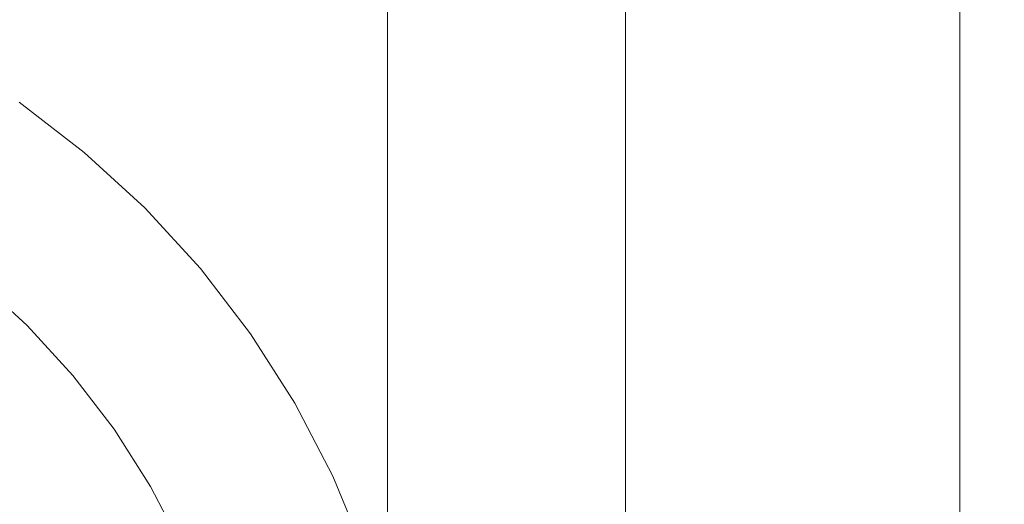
# Model space of a CAD drawing. Header units: millimetres. Extents: x -148 to 148, y -92 to 92.
# Tile 47 of 49: x 98.04 to 112.66, y 69.5 to 76.7. Entities that reach past the tile are written whole.
import ezdxf

# ---------------------------------------------------------------- set-up
doc = ezdxf.new("R2010")
doc.units = ezdxf.units.MM
doc.header["$LTSCALE"] = 25.4
doc.layers.add('Lighting-Moving Light', color=7, linetype='Continuous', lineweight=5, true_color=0x000000)

# ---------------------------------------------------------------- blocks, each defined once
blk = doc.blocks.new('Group-1')
at = {"layer": 'Lighting-Moving Light', "color": 7, "linetype": 'Continuous', "lineweight": 5, "transparency": 33554687}
for points, invisible_edges in [([(-1900.624, -1384.88, -99.966), (-1909.124, -1376.38, -108.466), (-1909.124, -1209.38, -108.466), (-1900.624, -1200.88, -99.966)], 8), ([(-1900.623, -1200.88, -99.965), (-1900.623, -1384.88, -99.965), (-1900.624, -1384.88, -99.966)], 8), ([(-1900.624, -1200.88, -99.966), (-1900.623, -1200.88, -99.965), (-1900.624, -1384.88, -99.966)], 10), ([(-1900.623, -1200.88, -21.465), (-1900.623, -1384.88, -21.465), (-1900.623, -1243.669, -47.544), (-1900.623, -1216.036, -47.544)], 10), ([(-1900.623, -1200.88, -99.965), (-1900.623, -1216.036, -77.387), (-1900.623, -1243.669, -77.387)], 9), ([(-1900.623, -1243.669, -77.387), (-1900.623, -1342.091, -47.544), (-1900.623, -1342.091, -77.387), (-1900.623, -1200.88, -99.965)], 13), ([(-1900.623, -1342.091, -77.387), (-1900.623, -1369.725, -77.387), (-1900.623, -1384.88, -99.965), (-1900.623, -1200.88, -99.965)], 10), ([(-1893.79, -1243.789, -77.387), (-1900.623, -1243.669, -77.387), (-1900.623, -1216.036, -77.387), (-1896.103, -1216.075, -77.387)], 8), ([(-1896.103, -1216.075, -47.544), (-1900.623, -1216.036, -47.544), (-1900.623, -1243.669, -47.544), (-1893.79, -1243.789, -47.544)], 8), ([(-1914.593, -1217.412, -16.465), (-1913.624, -1218.156, -16.465), (-1912.724, -1218.981, -16.465), (-1922.623, -1228.88, -16.465)], 12), ([(-1913.624, -1218.156, -16.465), (-1914.593, -1217.412, -16.465), (-1916.011, -1219.437, -1.637), (-1915.213, -1220.049, -1.637)], 10), ([(-1912.724, -1218.981, -16.465), (-1913.624, -1218.156, -16.465), (-1915.213, -1220.049, -1.637), (-1914.472, -1220.728, -1.637)], 10), ([(-1912.724, -1218.981, -16.465), (-1911.899, -1219.881, -16.465), (-1911.155, -1220.85, -16.465), (-1922.623, -1228.88, -16.465)], 12), ([(-1911.899, -1219.881, -16.465), (-1912.724, -1218.981, -16.465), (-1914.472, -1220.728, -1.637), (-1913.792, -1221.47, -1.637)], 10), ([(-1911.155, -1220.85, -16.465), (-1911.899, -1219.881, -16.465), (-1913.792, -1221.47, -1.637), (-1913.18, -1222.268, -1.637)], 10), ([(-1915.304, -1220.157, -1.162), (-1914.571, -1220.828, -1.162), (-1914.529, -1220.786, -1.316), (-1915.265, -1220.111, -1.316)], 15), ([(-1915.265, -1220.111, -1.316), (-1914.529, -1220.786, -1.316), (-1914.496, -1220.752, -1.475), (-1915.235, -1220.075, -1.475)], 15), ([(-1915.235, -1220.075, -1.475), (-1914.496, -1220.752, -1.475), (-1914.472, -1220.728, -1.637), (-1915.213, -1220.049, -1.637)], 11), ([(-1915.35, -1220.213, -1.014), (-1914.623, -1220.88, -1.014), (-1914.571, -1220.828, -1.162), (-1915.304, -1220.157, -1.162)], 15), ([(-1911.155, -1220.85, -16.465), (-1910.499, -1221.88, -16.465), (-1909.935, -1222.964, -16.465), (-1922.623, -1228.88, -16.465)], 12), ([(-1914.623, -1220.88, -1.014), (-1913.956, -1221.607, -1.014), (-1913.9, -1221.561, -1.162), (-1914.571, -1220.828, -1.162)], 15), ([(-1914.571, -1220.828, -1.162), (-1913.9, -1221.561, -1.162), (-1913.854, -1221.522, -1.316), (-1914.529, -1220.786, -1.316)], 15), ([(-1914.529, -1220.786, -1.316), (-1913.854, -1221.522, -1.316), (-1913.818, -1221.492, -1.475), (-1914.496, -1220.752, -1.475)], 15), ([(-1914.496, -1220.752, -1.475), (-1913.818, -1221.492, -1.475), (-1913.792, -1221.47, -1.637), (-1914.472, -1220.728, -1.637)], 11), ([(-1910.499, -1221.88, -16.465), (-1911.155, -1220.85, -16.465), (-1913.18, -1222.268, -1.637), (-1912.639, -1223.116, -1.637)], 10), ([(-1914.826, -1221.083, -0.611), (-1914.176, -1221.792, -0.611), (-1914.094, -1221.723, -0.737), (-1914.75, -1221.007, -0.737)], 15), ([(-1914.75, -1221.007, -0.737), (-1914.094, -1221.723, -0.737), (-1914.021, -1221.662, -0.872), (-1914.683, -1220.939, -0.872)], 15), ([(-1914.683, -1220.939, -0.872), (-1914.021, -1221.662, -0.872), (-1913.956, -1221.607, -1.014), (-1914.623, -1220.88, -1.014)], 15), ([(-1914.909, -1221.165, -0.494), (-1914.266, -1221.867, -0.494), (-1914.176, -1221.792, -0.611), (-1914.826, -1221.083, -0.611)], 15), ([(-1915.093, -1221.35, -0.291), (-1914.465, -1222.035, -0.291), (-1914.362, -1221.948, -0.387), (-1914.998, -1221.255, -0.387)], 15), ([(-1914.998, -1221.255, -0.387), (-1914.362, -1221.948, -0.387), (-1914.266, -1221.867, -0.494), (-1914.909, -1221.165, -0.494)], 15), ([(-1915.298, -1221.555, -0.134), (-1914.688, -1222.222, -0.134), (-1914.574, -1222.126, -0.206), (-1915.193, -1221.45, -0.206)], 15), ([(-1915.193, -1221.45, -0.206), (-1914.574, -1222.126, -0.206), (-1914.465, -1222.035, -0.291), (-1915.093, -1221.35, -0.291)], 15), ([(-1913.956, -1221.607, -1.014), (-1913.355, -1222.39, -1.014), (-1913.295, -1222.349, -1.162), (-1913.9, -1221.561, -1.162)], 15), ([(-1913.9, -1221.561, -1.162), (-1913.295, -1222.349, -1.162), (-1913.246, -1222.314, -1.316), (-1913.854, -1221.522, -1.316)], 15), ([(-1913.854, -1221.522, -1.316), (-1913.246, -1222.314, -1.316), (-1913.208, -1222.287, -1.475), (-1913.818, -1221.492, -1.475)], 15), ([(-1913.818, -1221.492, -1.475), (-1913.208, -1222.287, -1.475), (-1913.18, -1222.268, -1.637), (-1913.792, -1221.47, -1.637)], 11), ([(-1914.176, -1221.792, -0.611), (-1913.59, -1222.555, -0.611), (-1913.503, -1222.494, -0.737), (-1914.094, -1221.723, -0.737)], 15), ([(-1914.094, -1221.723, -0.737), (-1913.503, -1222.494, -0.737), (-1913.424, -1222.439, -0.872), (-1914.021, -1221.662, -0.872)], 15), ([(-1914.021, -1221.662, -0.872), (-1913.424, -1222.439, -0.872), (-1913.355, -1222.39, -1.014), (-1913.956, -1221.607, -1.014)], 15), ([(-1914.362, -1221.948, -0.387), (-1913.789, -1222.695, -0.387), (-1913.686, -1222.622, -0.494), (-1914.266, -1221.867, -0.494)], 15), ([(-1914.266, -1221.867, -0.494), (-1913.686, -1222.622, -0.494), (-1913.59, -1222.555, -0.611), (-1914.176, -1221.792, -0.611)], 15), ([(-1909.935, -1222.964, -16.465), (-1910.499, -1221.88, -16.465), (-1912.639, -1223.116, -1.637), (-1912.175, -1224.008, -1.637)], 10), ([(-1914.574, -1222.126, -0.206), (-1914.016, -1222.853, -0.206), (-1913.9, -1222.772, -0.291), (-1914.465, -1222.035, -0.291)], 15), ([(-1914.465, -1222.035, -0.291), (-1913.9, -1222.772, -0.291), (-1913.789, -1222.695, -0.387), (-1914.362, -1221.948, -0.387)], 15), ([(-1914.688, -1222.222, -0.134), (-1914.138, -1222.939, -0.134), (-1914.016, -1222.853, -0.206), (-1914.574, -1222.126, -0.206)], 15), ([(-1914.927, -1222.422, -0.027), (-1914.394, -1223.118, -0.027), (-1914.264, -1223.027, -0.074), (-1914.806, -1222.321, -0.074)], 15), ([(-1914.806, -1222.321, -0.074), (-1914.264, -1223.027, -0.074), (-1914.138, -1222.939, -0.134), (-1914.688, -1222.222, -0.134)], 15), ([(-1913.295, -1222.349, -1.162), (-1912.762, -1223.187, -1.162), (-1912.71, -1223.157, -1.316), (-1913.246, -1222.314, -1.316)], 15), ([(-1913.246, -1222.314, -1.316), (-1912.71, -1223.157, -1.316), (-1912.669, -1223.133, -1.475), (-1913.208, -1222.287, -1.475)], 15), ([(-1913.208, -1222.287, -1.475), (-1912.669, -1223.133, -1.475), (-1912.639, -1223.116, -1.637), (-1913.18, -1222.268, -1.637)], 11), ([(-1915.051, -1222.526, 0.007), (-1914.526, -1223.211, 0.007), (-1914.394, -1223.118, -0.027), (-1914.927, -1222.422, -0.027)], 15), ([(-1913.503, -1222.494, -0.737), (-1912.981, -1223.313, -0.737), (-1912.898, -1223.265, -0.872), (-1913.424, -1222.439, -0.872)], 15), ([(-1913.424, -1222.439, -0.872), (-1912.898, -1223.265, -0.872), (-1912.825, -1223.223, -1.014), (-1913.355, -1222.39, -1.014)], 15), ([(-1913.355, -1222.39, -1.014), (-1912.825, -1223.223, -1.014), (-1912.762, -1223.187, -1.162), (-1913.295, -1222.349, -1.162)], 15), ([(-1915.177, -1222.632, 0.028), (-1914.661, -1223.305, 0.028), (-1914.526, -1223.211, 0.007), (-1915.051, -1222.526, 0.007)], 15), ([(-1913.789, -1222.695, -0.387), (-1913.284, -1223.488, -0.387), (-1913.175, -1223.425, -0.494), (-1913.686, -1222.622, -0.494)], 15), ([(-1913.686, -1222.622, -0.494), (-1913.175, -1223.425, -0.494), (-1913.074, -1223.367, -0.611), (-1913.59, -1222.555, -0.611)], 15), ([(-1913.59, -1222.555, -0.611), (-1913.074, -1223.367, -0.611), (-1912.981, -1223.313, -0.737), (-1913.503, -1222.494, -0.737)], 15), ([(-1913.9, -1222.772, -0.291), (-1913.401, -1223.555, -0.291), (-1913.284, -1223.488, -0.387), (-1913.789, -1222.695, -0.387)], 15), ([(-1914.138, -1222.939, -0.134), (-1913.652, -1223.701, -0.134), (-1913.523, -1223.626, -0.206), (-1914.016, -1222.853, -0.206)], 15), ([(-1914.016, -1222.853, -0.206), (-1913.523, -1223.626, -0.206), (-1913.401, -1223.555, -0.291), (-1913.9, -1222.772, -0.291)], 15), ([(-1909.935, -1222.964, -16.465), (-1909.468, -1224.092, -16.465), (-1909.101, -1225.257, -16.465), (-1922.623, -1228.88, -16.465)], 12), ([(-1914.394, -1223.118, -0.027), (-1913.923, -1223.857, -0.027), (-1913.785, -1223.778, -0.074), (-1914.264, -1223.027, -0.074)], 15), ([(-1914.264, -1223.027, -0.074), (-1913.785, -1223.778, -0.074), (-1913.652, -1223.701, -0.134), (-1914.138, -1222.939, -0.134)], 15), ([(-1909.468, -1224.092, -16.465), (-1909.935, -1222.964, -16.465), (-1912.175, -1224.008, -1.637), (-1911.79, -1224.937, -1.637)], 10), ([(-1914.526, -1223.211, 0.007), (-1914.063, -1223.938, 0.007), (-1913.923, -1223.857, -0.027), (-1914.394, -1223.118, -0.027)], 15), ([(-1912.825, -1223.223, -1.014), (-1912.369, -1224.099, -1.014), (-1912.303, -1224.068, -1.162), (-1912.762, -1223.187, -1.162)], 15), ([(-1912.762, -1223.187, -1.162), (-1912.303, -1224.068, -1.162), (-1912.249, -1224.042, -1.316), (-1912.71, -1223.157, -1.316)], 15), ([(-1912.71, -1223.157, -1.316), (-1912.249, -1224.042, -1.316), (-1912.206, -1224.023, -1.475), (-1912.669, -1223.133, -1.475)], 15), ([(-1912.669, -1223.133, -1.475), (-1912.206, -1224.023, -1.475), (-1912.175, -1224.008, -1.637), (-1912.639, -1223.116, -1.637)], 11), ([(-1914.796, -1223.399, 0.035), (-1914.348, -1224.102, 0.035), (-1914.205, -1224.02, 0.028), (-1914.661, -1223.305, 0.028)], 14), ([(-1914.661, -1223.305, 0.028), (-1914.205, -1224.02, 0.028), (-1914.063, -1223.938, 0.007), (-1914.526, -1223.211, 0.007)], 15), ([(-1913.074, -1223.367, -0.611), (-1912.629, -1224.22, -0.611), (-1912.532, -1224.175, -0.737), (-1912.981, -1223.313, -0.737)], 15), ([(-1912.981, -1223.313, -0.737), (-1912.532, -1224.175, -0.737), (-1912.445, -1224.134, -0.872), (-1912.898, -1223.265, -0.872)], 15), ([(-1912.898, -1223.265, -0.872), (-1912.445, -1224.134, -0.872), (-1912.369, -1224.099, -1.014), (-1912.825, -1223.223, -1.014)], 15), ([(-1913.175, -1223.425, -0.494), (-1912.735, -1224.269, -0.494), (-1912.629, -1224.22, -0.611), (-1913.074, -1223.367, -0.611)], 15)]:
    blk.add_3dface(points, dxfattribs=dict(at, invisible_edges=invisible_edges))
for points in [[(-1900.623, -1200.88, -21.465), (-1905.589, -1205.846, -16.5), (-1905.589, -1379.915, -16.5), (-1900.623, -1384.88, -21.465)], [(-1905.589, -1205.846, -16.5), (-2119.658, -1205.846, -16.5), (-2119.658, -1379.915, -16.5), (-1905.589, -1379.915, -16.5)], [(-2116.123, -1209.38, -108.466), (-1909.124, -1209.38, -108.466), (-1909.124, -1376.38, -108.466), (-2116.123, -1376.38, -108.466)]]:
    blk.add_3dface(points, dxfattribs=at)
at = {"layer": 'Lighting-Moving Light', "color": 0, "flags": 1}
for tag in ['Yoke', 'Weight', 'Weight', 'Wattage', '3D_Symbol_Name', 'Candlepower', 'Body', 'Model_Name', 'Beam_Angle', 'Field_Angle', 'Remarks', 'Beam_Angle_2', 'Field_Angle_2', 'Num_Channels', 'Frame_Size', 'Device_Type', 'FixtureID', 'Frame_Size', 'Base', 'Lens', 'Inst_Type', 'Lamp']:
    blk.add_attdef(tag, (-2481.594, 128.93), '', height=0.18, dxfattribs=at)

msp = doc.modelspace()

# ---------------------------------------------------------------- block references
at = {"layer": 'Lighting-Moving Light', "color": 7, "transparency": 33554687}
msp.add_blockref('Group-1', (2012.623, 1292.88), dxfattribs=at)

doc.saveas('drawing.dxf')
